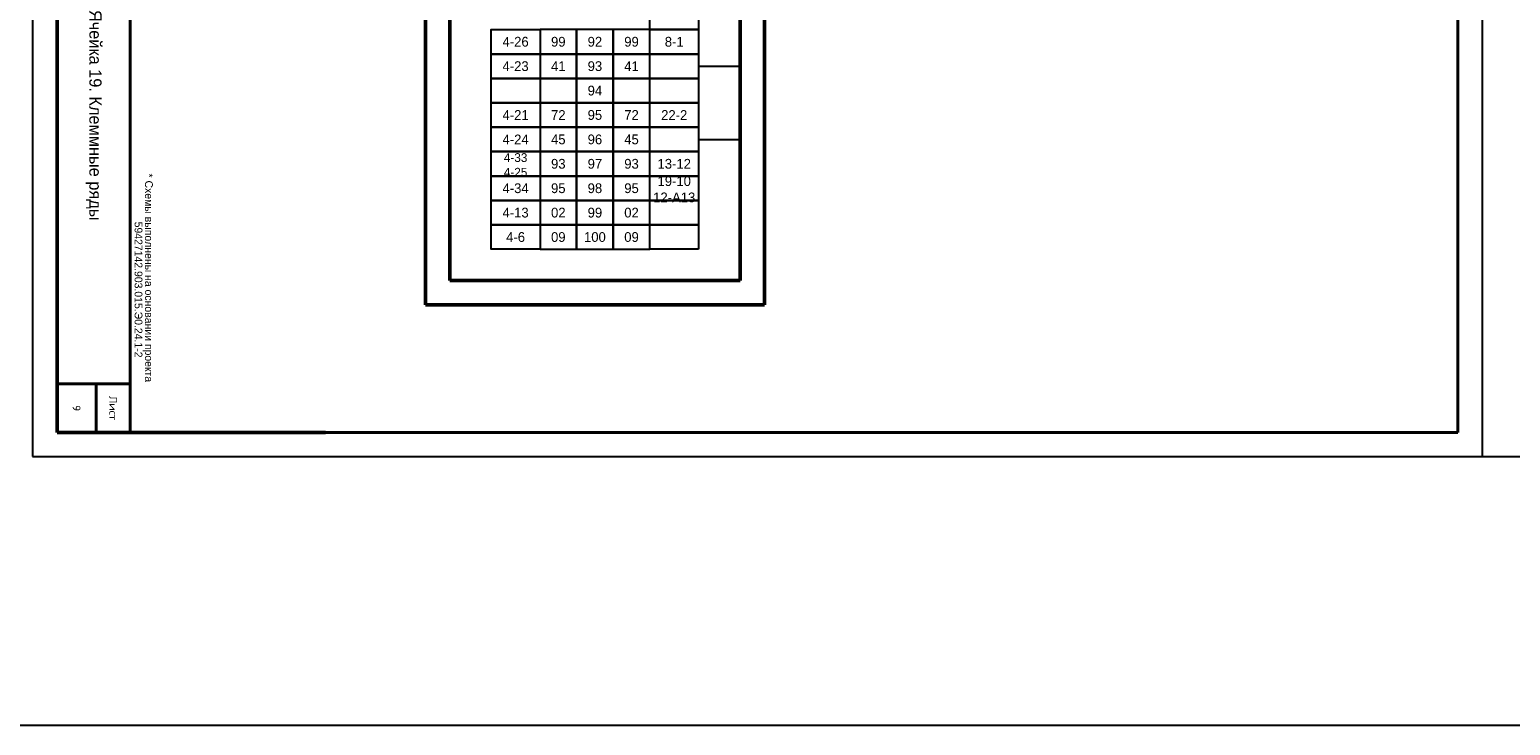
# Model space of a CAD drawing. Header units: millimetres. Extents: x 4897 to 12009, y -3017 to 2708.
# Tile 72 of 86: x 8597 to 8900, y 658 to 800. Entities that reach past the tile are written whole.
import ezdxf

# ---------------------------------------------------------------- set-up
doc = ezdxf.new("R2010")
doc.units = ezdxf.units.MM
doc.layers.add('основная 0.5', color=7, linetype='Continuous', lineweight=50)
doc.styles.add('SIMPLEX', font='txt', dxfattribs={"height": 5})

msp = doc.modelspace()

# ---------------------------------------------------------------- linework, layer by layer
for p, q in [((8597.27, 1132.6), (8597.27, 712.59)), ((8894.32, 1132.6), (8894.32, 712.59)), ((8733.77, 792.54), (8742.27, 792.54)), ((8733.77, 777.54), (8742.27, 777.54)), ((8597.27, 712.59), (8894.32, 712.59)), ((8597.27, 712.59), (8894.32, 712.59))]:
    msp.add_line(p, q)
at = {"lineweight": 40}
for p, q in [((8602.32, 1112.6), (8602.32, 717.5)), ((8889.32, 1112.6), (8889.32, 717.5)), ((8617.32, 727.5), (8602.32, 727.5)), ((8610.32, 727.5), (8610.32, 717.5)), ((8889.32, 717.5), (8602.32, 717.5))]:
    msp.add_line(p, q, dxfattribs=at)
at = {"lineweight": 50}
for p, q in [((8742.27, 927.53), (8742.27, 748.66)), ((8677.78, 912.53), (8677.78, 743.66)), ((8682.78, 907.53), (8682.78, 748.66)), ((8747.27, 902.53), (8747.27, 743.66)), ((8682.78, 748.66), (8742.27, 748.66)), ((8677.78, 743.66), (8747.27, 743.66))]:
    msp.add_line(p, q, dxfattribs=at)
at = {"color": 1}
msp.add_line((8894.32, 712.59), (8922.42, 712.59), dxfattribs=at)
msp.add_lwpolyline([(5068.94, 1153.52), (9172.62, 1153.52), (9172.62, 657.53), (5068.94, 657.53)], close=True, dxfattribs=at)
for points in [[(8733.77, 800.03), (8723.77, 800.03), (8723.77, 805.03), (8733.77, 805.03)], [(8701.27, 795.04), (8691.27, 795.04), (8691.27, 800.03), (8701.27, 800.03)], [(8701.27, 795.04), (8708.77, 795.04), (8708.77, 800.03), (8701.27, 800.03)], [(8708.77, 795.04), (8716.27, 795.04), (8716.27, 800.03), (8708.77, 800.03)], [(8716.27, 795.04), (8723.77, 795.04), (8723.77, 800.03), (8716.27, 800.03)], [(8733.77, 795.04), (8723.77, 795.04), (8723.77, 800.03), (8733.77, 800.03)], [(8701.27, 790.04), (8691.27, 790.04), (8691.27, 795.04), (8701.27, 795.04)], [(8701.27, 790.04), (8708.77, 790.04), (8708.77, 795.04), (8701.27, 795.04)], [(8708.77, 790.04), (8716.27, 790.04), (8716.27, 795.04), (8708.77, 795.04)], [(8716.27, 790.04), (8723.77, 790.04), (8723.77, 795.04), (8716.27, 795.04)], [(8733.77, 790.04), (8723.77, 790.04), (8723.77, 795.04), (8733.77, 795.04)], [(8701.27, 785.04), (8691.27, 785.04), (8691.27, 790.04), (8701.27, 790.04)], [(8701.27, 785.04), (8708.77, 785.04), (8708.77, 790.04), (8701.27, 790.04)], [(8708.77, 785.04), (8716.27, 785.04), (8716.27, 790.04), (8708.77, 790.04)], [(8716.27, 785.04), (8723.77, 785.04), (8723.77, 790.04), (8716.27, 790.04)], [(8733.77, 785.04), (8723.77, 785.04), (8723.77, 790.04), (8733.77, 790.04)], [(8701.27, 780.04), (8691.27, 780.04), (8691.27, 785.04), (8701.27, 785.04)], [(8701.27, 780.04), (8691.27, 780.04), (8691.27, 785.04), (8701.27, 785.04)], [(8701.27, 780.04), (8708.77, 780.04), (8708.77, 785.04), (8701.27, 785.04)], [(8701.27, 780.04), (8708.77, 780.04), (8708.77, 785.04), (8701.27, 785.04)], [(8708.77, 780.04), (8716.27, 780.04), (8716.27, 785.04), (8708.77, 785.04)], [(8716.27, 780.04), (8723.77, 780.04), (8723.77, 785.04), (8716.27, 785.04)], [(8716.27, 780.04), (8723.77, 780.04), (8723.77, 785.04), (8716.27, 785.04)], [(8733.77, 780.04), (8723.77, 780.04), (8723.77, 785.04), (8733.77, 785.04)], [(8733.77, 780.04), (8723.77, 780.04), (8723.77, 785.04), (8733.77, 785.04)], [(8701.27, 775.04), (8691.27, 775.04), (8691.27, 780.04), (8701.27, 780.04)], [(8701.27, 775.04), (8708.77, 775.04), (8708.77, 780.04), (8701.27, 780.04)], [(8708.77, 775.04), (8716.27, 775.04), (8716.27, 780.04), (8708.77, 780.04)], [(8716.27, 775.04), (8723.77, 775.04), (8723.77, 780.04), (8716.27, 780.04)], [(8733.77, 775.04), (8723.77, 775.04), (8723.77, 780.04), (8733.77, 780.04)], [(8701.27, 770.04), (8691.27, 770.04), (8691.27, 775.04), (8701.27, 775.04)], [(8701.27, 770.04), (8708.77, 770.04), (8708.77, 775.04), (8701.27, 775.04)], [(8708.77, 770.04), (8716.27, 770.04), (8716.27, 775.04), (8708.77, 775.04)], [(8716.27, 770.04), (8723.77, 770.04), (8723.77, 775.04), (8716.27, 775.04)], [(8733.77, 770.04), (8723.77, 770.04), (8723.77, 775.04), (8733.77, 775.04)], [(8701.27, 765.04), (8691.27, 765.04), (8691.27, 770.04), (8701.27, 770.04)], [(8701.27, 765.04), (8708.77, 765.04), (8708.77, 770.04), (8701.27, 770.04)], [(8708.77, 765.04), (8716.27, 765.04), (8716.27, 770.04), (8708.77, 770.04)], [(8716.27, 765.04), (8723.77, 765.04), (8723.77, 770.04), (8716.27, 770.04)], [(8733.77, 765.04), (8723.77, 765.04), (8723.77, 770.04), (8733.77, 770.04)], [(8701.27, 760.04), (8691.27, 760.04), (8691.27, 765.04), (8701.27, 765.04)], [(8701.27, 760.04), (8708.77, 760.04), (8708.77, 765.04), (8701.27, 765.04)], [(8708.77, 760.04), (8716.27, 760.04), (8716.27, 765.04), (8708.77, 765.04)], [(8716.27, 760.04), (8723.77, 760.04), (8723.77, 765.04), (8716.27, 765.04)], [(8733.77, 760.04), (8723.77, 760.04), (8723.77, 765.04), (8733.77, 765.04)], [(8701.27, 755.04), (8691.27, 755.04), (8691.27, 760.04), (8701.27, 760.04)], [(8701.27, 755.04), (8708.77, 755.04), (8708.77, 760.04), (8701.27, 760.04)], [(8708.77, 755.04), (8716.27, 755.04), (8716.27, 760.04), (8708.77, 760.04)], [(8716.27, 755.04), (8723.77, 755.04), (8723.77, 760.04), (8716.27, 760.04)], [(8733.77, 755.04), (8723.77, 755.04), (8723.77, 760.04), (8733.77, 760.04)]]:
    msp.add_lwpolyline(points, close=True)
at = {"layer": 'основная 0.5', "color": 0}
for p, q in [((8602.32, 902.5), (8602.32, 717.5)), ((8602.32, 717.5), (8657.32, 717.5))]:
    msp.add_line(p, q, dxfattribs=at)
at = {"layer": 'основная 0.5', "lineweight": 40}
msp.add_line((8617.32, 837.5), (8617.32, 717.5), dxfattribs=at)

# ---------------------------------------------------------------- texts
at = {"lineweight": 35, "attachment_point": 5, "rotation": 270, "line_spacing_factor": 0.8, "style": 'SIMPLEX'}
for s, insert, char_height, width in [('Ячейка 19. Клеммные ряды', (8609.82, 782.5), 2.5, 110), ('{\\Fromans|c204;Лист}', (8613.82, 722.5), 1.6, 10), ('{\\Fromans|c204;9}', (8606.32, 722.5), 1.6, 10)]:
    msp.add_mtext(s, dxfattribs=dict(at, insert=insert, char_height=char_height, width=width))
at = {"attachment_point": 5, "rotation": 0, "style": 'SIMPLEX'}
for s, insert, char_height, width in [('4-26', (8696.27, 797.54), 2, 9.9996), ('99', (8705.02, 797.54), 2, 7.4996), ('99', (8720.02, 797.54), 2, 7.4996), ('8-1', (8728.77, 797.54), 2, 9.9996), ('4-23', (8696.27, 792.54), 2, 9.9996), ('41', (8705.02, 792.54), 2, 7.4996), ('41', (8720.02, 792.54), 2, 7.4996), ('4-21', (8696.27, 782.54), 2, 9.9996), ('72', (8705.02, 782.54), 2, 7.4996), ('72', (8720.02, 782.54), 2, 7.4996), ('22-2', (8728.77, 782.54), 2, 9.9996), ('4-24', (8696.27, 777.54), 2, 9.9996), ('45', (8705.02, 777.54), 2, 7.4996), ('45', (8720.02, 777.54), 2, 7.4996), ('4-33\\P4-25', (8696.27, 772.31), 1.8, 9.9996), ('93', (8705.02, 772.54), 2, 7.4996), ('93', (8720.02, 772.54), 2, 7.4996), ('13-12', (8728.77, 772.54), 2, 9.9996), ('4-34', (8696.27, 767.54), 2, 9.9996), ('95', (8705.02, 767.54), 2, 7.4996), ('95', (8720.02, 767.54), 2, 7.4996), ('19-10\\P12-A13', (8728.77, 767.32), 2, 9.9996), ('4-13', (8696.27, 762.54), 2, 9.9996), ('02', (8705.02, 762.54), 2, 7.4996), ('02', (8720.02, 762.54), 2, 7.4996), ('4-6', (8696.27, 757.54), 2, 9.9996), ('\\pt6;09', (8705.02, 757.54), 2, 7.4997), ('\\pt6;09', (8720.02, 757.54), 2, 7.4997)]:
    msp.add_mtext(s, dxfattribs=dict(at, insert=insert, char_height=char_height, width=width))
at = {"char_height": 2, "width": 7.4997, "attachment_point": 5, "style": 'SIMPLEX'}
for s, insert in [('92', (8712.52, 797.54)), ('93', (8712.52, 792.54)), ('94', (8712.52, 787.54)), ('95', (8712.52, 782.54)), ('96', (8712.52, 777.54)), ('97', (8712.52, 772.54)), ('98', (8712.52, 767.54)), ('99', (8712.52, 762.54)), ('100', (8712.52, 757.54))]:
    msp.add_mtext(s, dxfattribs=dict(at, insert=insert))
at = {"color": 1, "lineweight": 35, "insert": (8620.07, 749.99), "char_height": 1.6, "width": 64.5299, "attachment_point": 5, "rotation": 270, "line_spacing_factor": 0.8, "style": 'SIMPLEX'}
msp.add_mtext('\\pi-4.8,l6.4,t6.4;{\\C256;*^IСхемы выполнены на основании проекта 59427142.903.015.Э0.24.1-2}', dxfattribs=at)

doc.saveas('drawing.dxf')
